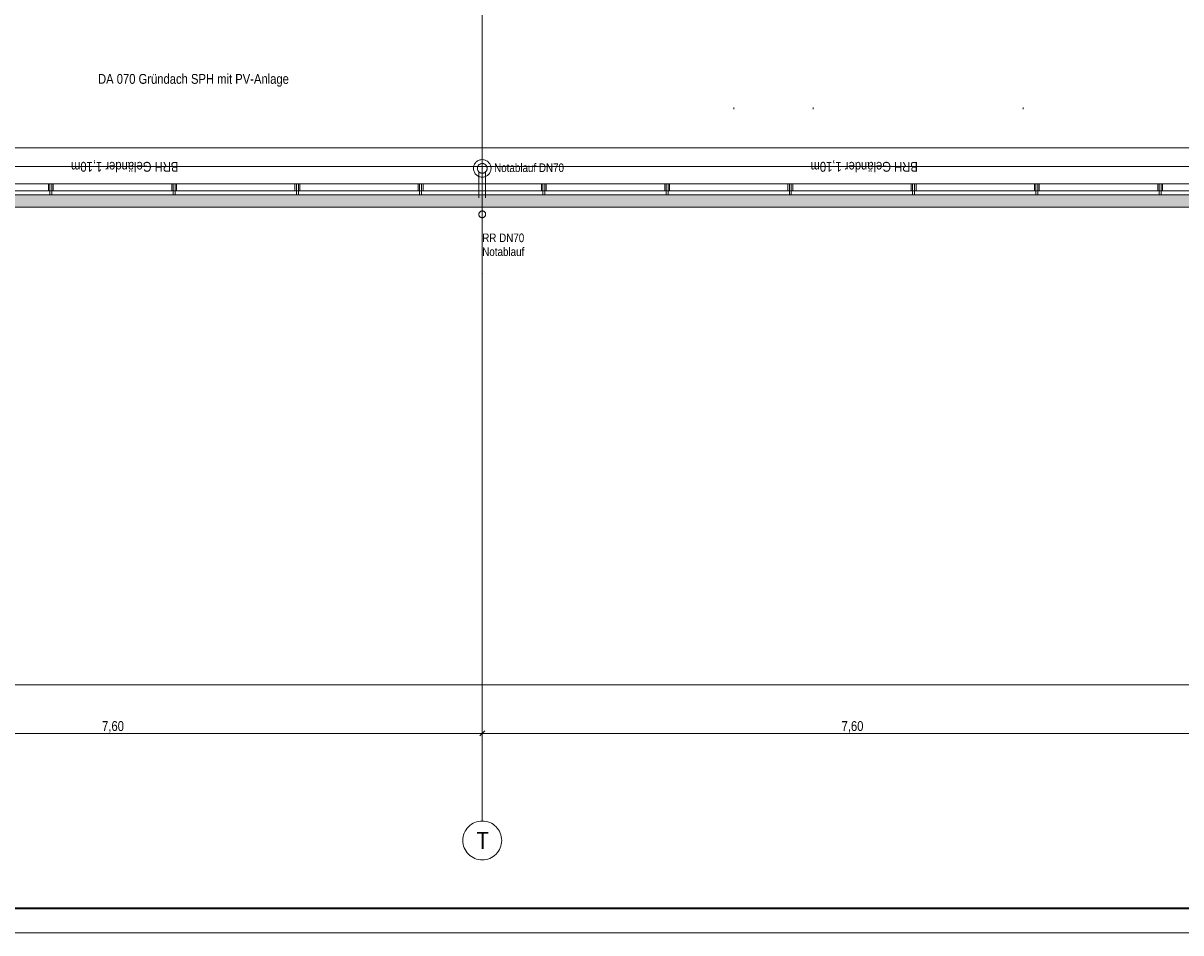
# Model space of a CAD drawing. Extents: x -720 to 300, y 62 to 1112.
# Tile 5 of 60: x -551 to -313, y 62 to 249. Entities that reach past the tile are written whole.
import ezdxf
from ezdxf.lldxf.tags import DXFTag

# ---------------------------------------------------------------- set-up
doc = ezdxf.new("R2010")
doc.units = 0
doc.layers.get('0').update_dxf_attribs({"lineweight": 13})
for name, color, linetype, lineweight, true_color in [('30 -36 Dächer- 3 Dachbeläge', 9, 'Continuous', 15, 0x808080), ('30 -36 Dächer- 3 Dachbeläge Gründach', 9, 'Continuous', 9, 0x808080), ('30 -36 Dächer- 4 Dachbekleidungen', 9, 'Continuous', 9, 0x808080), ('40 -41 Abwasser_Wasser_Gas- 1 Abwasser + sanitäre Anlagen', 7, 'Continuous', 9, 0xff6633), ('70 -72 Beschriftung- 1 Beschriftung allgemein', 7, 'Continuous', 9, 0xff6633), ('70 -76 Bemaßung- 2 Allgemein', 9, 'Continuous', 5, 0x808080), ('E_ST_Tragsystem', 7, 'Continuous', 18, 0x006666)]:
    doc.layers.add(name, color=color, linetype=linetype, lineweight=lineweight, true_color=true_color)
for name, color, linetype, lineweight in [('40 -41 Abwasser_Wasser_Gas- 2 Wasser-1', 7, 'Continuous', 15), ('70 -71 Achsen- 1 Gebäudeachsen', 7, 'STRICHPUNKT2-A06DN9U3MF', 18), ('70 -72 Beschriftung- 5 Höhenkoten', 7, 'Continuous', 15), ('iwb_Plankopf Rahmen', 7, 'Continuous', 35), ('Keine', 7, 'Continuous', 9)]:
    doc.layers.add(name, color=color, linetype=linetype, lineweight=lineweight)
doc.styles.get("Standard").update_dxf_attribs({"font": 'ARIALN.TTF'})
tags = doc.linetypes.add('grob-A06DN9U4MF', pattern=[14, 3, -8, 3]).pattern_tags.tags
tags[8:9] = [DXFTag(74, 4), DXFTag(75, 0), DXFTag(340, '0'), DXFTag(46, 0.0), DXFTag(50, 0.0), DXFTag(44, 0.0), DXFTag(45, 0.0)]
tags[6:7] = [DXFTag(74, 4), DXFTag(75, 0), DXFTag(340, '0'), DXFTag(46, 0.0), DXFTag(50, 0.0), DXFTag(44, 0.0), DXFTag(45, 0.0)]
tags[4:5] = [DXFTag(74, 4), DXFTag(75, 0), DXFTag(340, '0'), DXFTag(46, 0.0), DXFTag(50, 0.0), DXFTag(44, 0.0), DXFTag(45, 0.0)]
tags = doc.linetypes.add('STRICHPUNKT2-A06DN9U3MF', pattern=[12.7, 6.35, -3.175, 0, -3.175]).pattern_tags.tags
tags[10:11] = [DXFTag(74, 4), DXFTag(75, 0), DXFTag(340, '0'), DXFTag(46, 0.0), DXFTag(50, 0.0), DXFTag(44, 0.0), DXFTag(45, 0.0)]
tags[8:9] = [DXFTag(74, 4), DXFTag(75, 0), DXFTag(340, '0'), DXFTag(46, 0.0), DXFTag(50, 0.0), DXFTag(44, 0.0), DXFTag(45, 0.0)]
tags[6:7] = [DXFTag(74, 4), DXFTag(75, 0), DXFTag(340, '0'), DXFTag(46, 0.0), DXFTag(50, 0.0), DXFTag(44, 0.0), DXFTag(45, 0.0)]
tags[4:5] = [DXFTag(74, 4), DXFTag(75, 0), DXFTag(340, '0'), DXFTag(46, 0.0), DXFTag(50, 0.0), DXFTag(44, 0.0), DXFTag(45, 0.0)]

# ---------------------------------------------------------------- blocks, each defined once
blk = doc.blocks.new('Referenz-A06DN9U5MF')
at = {"layer": '30 -36 Dächer- 3 Dachbeläge', "color": 0, "lineweight": 9}
for p, q in [((-593.85, 223.71), (76.46, 223.71)), ((76.46, 214.11), (-614.65, 214.11))]:
    blk.add_line(p, q, dxfattribs=at)
at = {"layer": '30 -36 Dächer- 3 Dachbeläge', "color": 0, "linetype": 'Continuous', "ltscale": 0.15}
for p, q in [((76.46, 214.11), (-614.65, 214.11)), ((-617.25, 211.51), (76.46, 211.51))]:
    blk.add_line(p, q, dxfattribs=at)
at = {"layer": '30 -36 Dächer- 3 Dachbeläge', "color": 0, "linetype": 'Continuous', "lineweight": 0, "ltscale": 0.13}
for points in [[(76.46, 212.65), (-614.65, 214.11), (-617.25, 211.51)], [(76.46, 212.65), (-617.25, 211.51), (76.46, 211.51)], [(76.46, 212.65), (-614.65, 214.11), (76.46, 214.11)]]:
    blk.add_solid(points, dxfattribs=at)
at = {"layer": '30 -36 Dächer- 3 Dachbeläge Gründach', "color": 0, "linetype": 'Continuous', "ltscale": 0.13}
blk.add_line((-593.85, 223.71), (76.46, 223.71), dxfattribs=at)
at = {"layer": '30 -36 Dächer- 4 Dachbekleidungen', "color": 0, "linetype": 'Continuous', "ltscale": 0.13}
for p, q in [((76.46, 216.31), (-613.85, 216.31)), ((-613.85, 214.91), (76.46, 214.91)), ((-546.02, 214.91), (-546.02, 216.31)), ((-546.02, 216.31), (-545.72, 216.31)), ((-545.72, 214.91), (-545.72, 216.31)), ((-545.72, 216.31), (-545.32, 216.31)), ((-545.32, 214.91), (-545.72, 214.91)), ((-545.72, 214.91), (-545.72, 214.11)), ((-545.32, 216.31), (-545.32, 214.91)), ((-545.02, 216.31), (-545.32, 216.31)), ((-545.32, 214.11), (-545.32, 214.91)), ((-545.02, 214.91), (-545.02, 216.31)), ((-520.68, 214.91), (-520.68, 216.31)), ((-520.68, 216.31), (-520.38, 216.31)), ((-520.38, 214.91), (-520.38, 216.31)), ((-520.38, 216.31), (-519.98, 216.31)), ((-519.98, 214.91), (-520.38, 214.91)), ((-520.38, 214.91), (-520.38, 214.11)), ((-519.98, 216.31), (-519.98, 214.91)), ((-519.68, 216.31), (-519.98, 216.31)), ((-519.98, 214.11), (-519.98, 214.91)), ((-519.68, 214.91), (-519.68, 216.31)), ((-495.35, 214.91), (-495.35, 216.31)), ((-495.35, 216.31), (-495.05, 216.31)), ((-495.05, 214.91), (-495.05, 216.31)), ((-495.05, 216.31), (-494.65, 216.31)), ((-494.65, 214.91), (-495.05, 214.91)), ((-495.05, 214.91), (-495.05, 214.11)), ((-494.65, 216.31), (-494.65, 214.91)), ((-494.35, 216.31), (-494.65, 216.31)), ((-494.65, 214.11), (-494.65, 214.91)), ((-494.35, 214.91), (-494.35, 216.31)), ((-470.02, 214.91), (-470.02, 216.31)), ((-470.02, 216.31), (-469.72, 216.31)), ((-469.72, 214.91), (-469.72, 216.31)), ((-469.72, 216.31), (-469.32, 216.31)), ((-469.32, 214.91), (-469.72, 214.91)), ((-469.72, 214.91), (-469.72, 214.11)), ((-469.32, 216.31), (-469.32, 214.91)), ((-469.02, 216.31), (-469.32, 216.31)), ((-469.32, 214.11), (-469.32, 214.91)), ((-469.02, 214.91), (-469.02, 216.31)), ((-444.68, 214.91), (-444.68, 216.31)), ((-444.68, 216.31), (-444.38, 216.31)), ((-444.38, 214.91), (-444.38, 216.31)), ((-444.38, 216.31), (-443.98, 216.31)), ((-443.98, 214.91), (-444.38, 214.91)), ((-444.38, 214.91), (-444.38, 214.11)), ((-443.98, 216.31), (-443.98, 214.91)), ((-443.68, 216.31), (-443.98, 216.31)), ((-443.98, 214.11), (-443.98, 214.91)), ((-443.68, 214.91), (-443.68, 216.31)), ((-419.35, 214.91), (-419.35, 216.31)), ((-419.35, 216.31), (-419.05, 216.31)), ((-419.05, 214.91), (-419.05, 216.31)), ((-419.05, 216.31), (-418.65, 216.31)), ((-418.65, 214.91), (-419.05, 214.91)), ((-419.05, 214.91), (-419.05, 214.11)), ((-418.65, 216.31), (-418.65, 214.91)), ((-418.35, 216.31), (-418.65, 216.31)), ((-418.65, 214.11), (-418.65, 214.91)), ((-418.35, 214.91), (-418.35, 216.31)), ((-394.02, 214.91), (-394.02, 216.31)), ((-394.02, 216.31), (-393.72, 216.31)), ((-393.72, 214.91), (-393.72, 216.31)), ((-393.72, 216.31), (-393.32, 216.31)), ((-393.32, 214.91), (-393.72, 214.91)), ((-393.72, 214.91), (-393.72, 214.11)), ((-393.32, 216.31), (-393.32, 214.91)), ((-393.02, 216.31), (-393.32, 216.31)), ((-393.32, 214.11), (-393.32, 214.91)), ((-393.02, 214.91), (-393.02, 216.31)), ((-368.68, 214.91), (-368.68, 216.31)), ((-368.68, 216.31), (-368.38, 216.31)), ((-368.38, 214.91), (-368.38, 216.31)), ((-368.38, 216.31), (-367.98, 216.31)), ((-367.98, 214.91), (-368.38, 214.91)), ((-368.38, 214.91), (-368.38, 214.11)), ((-367.98, 216.31), (-367.98, 214.91)), ((-367.68, 216.31), (-367.98, 216.31)), ((-367.98, 214.11), (-367.98, 214.91)), ((-367.68, 214.91), (-367.68, 216.31)), ((-343.35, 214.91), (-343.35, 216.31)), ((-343.35, 216.31), (-343.05, 216.31)), ((-343.05, 214.91), (-343.05, 216.31)), ((-343.05, 216.31), (-342.65, 216.31)), ((-342.65, 214.91), (-343.05, 214.91)), ((-343.05, 214.91), (-343.05, 214.11)), ((-342.65, 216.31), (-342.65, 214.91)), ((-342.35, 216.31), (-342.65, 216.31)), ((-342.65, 214.11), (-342.65, 214.91)), ((-342.35, 214.91), (-342.35, 216.31)), ((-318.02, 214.91), (-318.02, 216.31)), ((-318.02, 216.31), (-317.72, 216.31)), ((-317.72, 214.91), (-317.72, 216.31)), ((-317.72, 216.31), (-317.32, 216.31)), ((-317.32, 214.91), (-317.72, 214.91)), ((-317.72, 214.91), (-317.72, 214.11)), ((-317.32, 216.31), (-317.32, 214.91)), ((-317.02, 216.31), (-317.32, 216.31)), ((-317.32, 214.11), (-317.32, 214.91)), ((-317.02, 214.91), (-317.02, 216.31)), ((-545.72, 214.11), (-545.32, 214.11)), ((-520.38, 214.11), (-519.98, 214.11)), ((-495.05, 214.11), (-494.65, 214.11)), ((-469.72, 214.11), (-469.32, 214.11)), ((-444.38, 214.11), (-443.98, 214.11)), ((-419.05, 214.11), (-418.65, 214.11)), ((-393.72, 214.11), (-393.32, 214.11)), ((-368.38, 214.11), (-367.98, 214.11)), ((-343.05, 214.11), (-342.65, 214.11)), ((-317.72, 214.11), (-317.32, 214.11))]:
    blk.add_line(p, q, dxfattribs=at)
at = {"layer": '40 -41 Abwasser_Wasser_Gas- 1 Abwasser + sanitäre Anlagen', "color": 0, "linetype": 'grob-A06DN9U4MF', "ltscale": 0.13}
for p, q in [((-456.85, 224.6), (-456.85, 219.51)), ((-457.55, 218.8), (-457.55, 213.44)), ((-456.15, 218.8), (-456.15, 213.44))]:
    blk.add_line(p, q, dxfattribs=at)
at = {"layer": '40 -41 Abwasser_Wasser_Gas- 1 Abwasser + sanitäre Anlagen', "color": 0, "linetype": 'Continuous', "lineweight": 5, "ltscale": 0.13}
for p, q in [((-456.85, 219.51), (-456.87, 219.57)), ((-456.87, 219.57), (-456.83, 219.57)), ((-456.83, 219.57), (-456.85, 219.51))]:
    blk.add_line(p, q, dxfattribs=at)
at = {"layer": '40 -41 Abwasser_Wasser_Gas- 1 Abwasser + sanitäre Anlagen', "color": 0, "lineweight": 0}
for points in [[(-456.85, 219.51), (-456.87, 219.57), (-456.85, 219.57)], [(-456.85, 219.51), (-456.85, 219.57), (-456.83, 219.57)]]:
    blk.add_solid(points, dxfattribs=at)
at = {"layer": '40 -41 Abwasser_Wasser_Gas- 2 Wasser-1', "color": 0, "linetype": 'Continuous', "ltscale": 0.15}
for p, q in [((-457.14, 221.29), (-456.97, 221.31)), ((-456.97, 221.31), (-456.79, 221.31)), ((-456.85, 219.51), (-456.85, 223.35)), ((-456.79, 221.31), (-456.61, 221.3)), ((-458.65, 219.57), (-458.63, 219.75)), ((-458.65, 219.39), (-458.65, 219.57)), ((-458.63, 219.22), (-458.65, 219.39)), ((-458.63, 219.75), (-458.6, 219.92)), ((-458.59, 219.05), (-458.63, 219.22)), ((-458.6, 219.92), (-458.55, 220.09)), ((-458.53, 218.88), (-458.59, 219.05)), ((-458.55, 220.09), (-458.49, 220.25)), ((-458.49, 220.25), (-458.41, 220.41)), ((-458.41, 220.41), (-458.31, 220.56)), ((-458.31, 220.56), (-458.2, 220.7)), ((-458.2, 220.7), (-458.08, 220.83)), ((-458.08, 220.83), (-457.95, 220.94)), ((-457.95, 220.94), (-457.8, 221.04)), ((-457.85, 219.54), (-457.84, 219.64)), ((-457.85, 219.45), (-457.85, 219.54)), ((-457.84, 219.35), (-457.85, 219.45)), ((-457.84, 219.64), (-457.82, 219.74)), ((-457.82, 219.25), (-457.84, 219.35)), ((-457.82, 219.74), (-457.8, 219.83)), ((-457.79, 219.16), (-457.82, 219.25)), ((-457.8, 221.04), (-457.65, 221.13)), ((-457.8, 219.83), (-457.76, 219.92)), ((-457.75, 219.07), (-457.79, 219.16)), ((-457.76, 219.92), (-457.72, 220.01)), ((-457.7, 218.98), (-457.75, 219.07)), ((-457.72, 220.01), (-457.66, 220.09)), ((-457.64, 218.9), (-457.7, 218.98)), ((-457.66, 220.09), (-457.6, 220.17)), ((-457.65, 221.13), (-457.48, 221.2)), ((-457.6, 220.17), (-457.53, 220.24)), ((-457.53, 220.24), (-457.46, 220.31)), ((-457.48, 221.2), (-457.32, 221.25)), ((-457.46, 220.31), (-457.38, 220.36)), ((-457.38, 220.36), (-457.29, 220.41)), ((-457.32, 221.25), (-457.14, 221.29)), ((-457.29, 220.41), (-457.2, 220.45)), ((-457.2, 220.45), (-457.11, 220.48)), ((-457.11, 220.48), (-457.01, 220.5)), ((-457.01, 220.5), (-456.92, 220.51)), ((-456.92, 220.51), (-456.82, 220.51)), ((-456.82, 220.51), (-456.72, 220.5)), ((-456.72, 220.5), (-456.62, 220.49)), ((-456.62, 220.49), (-456.53, 220.46)), ((-456.61, 221.3), (-456.44, 221.27)), ((-456.53, 220.46), (-456.44, 220.42)), ((-456.44, 221.27), (-456.27, 221.22)), ((-456.44, 220.42), (-456.35, 220.38)), ((-456.35, 220.38), (-456.27, 220.32)), ((-456.27, 221.22), (-456.11, 221.15)), ((-456.27, 220.32), (-456.19, 220.26)), ((-456.19, 220.26), (-456.12, 220.2)), ((-456.12, 220.2), (-456.06, 220.12)), ((-456.11, 221.15), (-455.95, 221.07)), ((-456.04, 218.93), (-456.1, 218.85)), ((-456.06, 220.12), (-456, 220.04)), ((-455.98, 219.01), (-456.04, 218.93)), ((-456, 220.04), (-455.95, 219.95)), ((-455.94, 219.1), (-455.98, 219.01)), ((-455.95, 221.07), (-455.8, 220.98)), ((-455.95, 219.95), (-455.91, 219.86)), ((-455.9, 219.19), (-455.94, 219.1)), ((-455.91, 219.86), (-455.88, 219.77)), ((-455.88, 219.29), (-455.9, 219.19)), ((-455.88, 219.77), (-455.86, 219.67)), ((-455.86, 219.38), (-455.88, 219.29)), ((-455.86, 219.67), (-455.85, 219.58)), ((-455.85, 219.48), (-455.86, 219.38)), ((-455.85, 219.58), (-455.85, 219.48)), ((-455.8, 220.98), (-455.66, 220.87)), ((-455.66, 220.87), (-455.54, 220.74)), ((-455.54, 220.74), (-455.42, 220.61)), ((-455.42, 220.61), (-455.32, 220.46)), ((-455.32, 220.46), (-455.24, 220.31)), ((-455.24, 220.31), (-455.17, 220.15)), ((-455.15, 218.93), (-455.21, 218.77)), ((-455.17, 220.15), (-455.11, 219.98)), ((-455.1, 219.1), (-455.15, 218.93)), ((-455.11, 219.98), (-455.07, 219.81)), ((-455.07, 219.28), (-455.1, 219.1)), ((-455.07, 219.81), (-455.05, 219.63)), ((-455.05, 219.45), (-455.07, 219.28)), ((-455.05, 219.63), (-455.05, 219.45)), ((-458.46, 218.72), (-458.53, 218.88)), ((-458.38, 218.56), (-458.46, 218.72)), ((-458.28, 218.42), (-458.38, 218.56)), ((-458.16, 218.28), (-458.28, 218.42)), ((-458.04, 218.16), (-458.16, 218.28)), ((-457.9, 218.05), (-458.04, 218.16)), ((-457.75, 217.95), (-457.9, 218.05)), ((-457.59, 217.87), (-457.75, 217.95)), ((-457.58, 218.83), (-457.64, 218.9)), ((-457.43, 217.81), (-457.59, 217.87)), ((-457.51, 218.76), (-457.58, 218.83)), ((-457.43, 218.7), (-457.51, 218.76)), ((-457.35, 218.65), (-457.43, 218.7)), ((-457.26, 217.76), (-457.43, 217.81)), ((-457.26, 218.6), (-457.35, 218.65)), ((-457.17, 218.57), (-457.26, 218.6)), ((-457.08, 217.73), (-457.26, 217.76)), ((-457.08, 218.54), (-457.17, 218.57)), ((-456.98, 218.52), (-457.08, 218.54)), ((-456.91, 217.71), (-457.08, 217.73)), ((-456.88, 218.51), (-456.98, 218.52)), ((-456.73, 217.72), (-456.91, 217.71)), ((-456.78, 218.51), (-456.88, 218.51)), ((-456.69, 218.53), (-456.78, 218.51)), ((-456.56, 217.74), (-456.73, 217.72)), ((-456.59, 218.55), (-456.69, 218.53)), ((-456.5, 218.58), (-456.59, 218.55)), ((-456.38, 217.77), (-456.56, 217.74)), ((-456.41, 218.62), (-456.5, 218.58)), ((-456.32, 218.66), (-456.41, 218.62)), ((-456.22, 217.83), (-456.38, 217.77)), ((-456.24, 218.72), (-456.32, 218.66)), ((-456.17, 218.78), (-456.24, 218.72)), ((-456.05, 217.9), (-456.22, 217.83)), ((-456.1, 218.85), (-456.17, 218.78)), ((-455.9, 217.98), (-456.05, 217.9)), ((-455.75, 218.08), (-455.9, 217.98)), ((-455.62, 218.2), (-455.75, 218.08)), ((-455.5, 218.33), (-455.62, 218.2)), ((-455.39, 218.46), (-455.5, 218.33)), ((-455.29, 218.61), (-455.39, 218.46)), ((-455.21, 218.77), (-455.29, 218.61)), ((-457.54, 210.19), (-457.55, 210.12)), ((-457.54, 210.19), (-457.55, 210.12)), ((-457.55, 210.12), (-457.55, 210.05)), ((-457.55, 210.12), (-457.55, 210.05)), ((-457.55, 210.05), (-457.54, 209.98)), ((-457.55, 210.05), (-457.54, 209.98)), ((-457.53, 210.25), (-457.54, 210.19)), ((-457.53, 210.25), (-457.54, 210.19)), ((-457.54, 209.98), (-457.53, 209.91)), ((-457.54, 209.98), (-457.53, 209.91)), ((-457.51, 210.32), (-457.53, 210.25)), ((-457.51, 210.32), (-457.53, 210.25)), ((-457.53, 209.91), (-457.51, 209.85)), ((-457.53, 209.91), (-457.51, 209.85)), ((-457.48, 210.38), (-457.51, 210.32)), ((-457.48, 210.38), (-457.51, 210.32)), ((-457.51, 209.85), (-457.49, 209.78)), ((-457.51, 209.85), (-457.49, 209.78)), ((-457.49, 209.78), (-457.46, 209.72)), ((-457.49, 209.78), (-457.46, 209.72)), ((-457.44, 210.44), (-457.48, 210.38)), ((-457.44, 210.44), (-457.48, 210.38)), ((-457.46, 209.72), (-457.42, 209.66)), ((-457.46, 209.72), (-457.42, 209.66)), ((-457.41, 210.5), (-457.44, 210.44)), ((-457.41, 210.5), (-457.44, 210.44)), ((-457.42, 209.66), (-457.38, 209.61)), ((-457.42, 209.66), (-457.38, 209.61)), ((-457.36, 210.55), (-457.41, 210.5)), ((-457.36, 210.55), (-457.41, 210.5)), ((-457.38, 209.61), (-457.33, 209.56)), ((-457.38, 209.61), (-457.33, 209.56)), ((-457.31, 210.6), (-457.36, 210.55)), ((-457.31, 210.6), (-457.36, 210.55)), ((-457.33, 209.56), (-457.28, 209.52)), ((-457.33, 209.56), (-457.28, 209.52)), ((-457.26, 210.64), (-457.31, 210.6)), ((-457.26, 210.64), (-457.31, 210.6)), ((-457.28, 209.52), (-457.22, 209.48)), ((-457.28, 209.52), (-457.22, 209.48)), ((-457.2, 210.68), (-457.26, 210.64)), ((-457.2, 210.68), (-457.26, 210.64)), ((-457.22, 209.48), (-457.16, 209.44)), ((-457.22, 209.48), (-457.16, 209.44)), ((-457.14, 210.71), (-457.2, 210.68)), ((-457.14, 210.71), (-457.2, 210.68)), ((-457.16, 209.44), (-457.1, 209.42)), ((-457.16, 209.44), (-457.1, 209.42)), ((-457.07, 210.74), (-457.14, 210.71)), ((-457.07, 210.74), (-457.14, 210.71)), ((-457.1, 209.42), (-457.03, 209.4)), ((-457.1, 209.42), (-457.03, 209.4)), ((-457.01, 210.75), (-457.07, 210.74)), ((-457.01, 210.75), (-457.07, 210.74)), ((-456.94, 210.77), (-457.01, 210.75)), ((-456.94, 210.77), (-457.01, 210.75)), ((-456.87, 210.77), (-456.94, 210.77)), ((-456.87, 210.77), (-456.94, 210.77)), ((-456.8, 210.77), (-456.87, 210.77)), ((-456.8, 210.77), (-456.87, 210.77)), ((-456.85, 210.07), (-456.85, 206.23)), ((-456.85, 210.07), (-456.85, 206.23)), ((-456.74, 210.76), (-456.8, 210.77)), ((-456.74, 210.76), (-456.8, 210.77)), ((-456.67, 210.75), (-456.74, 210.76)), ((-456.67, 210.75), (-456.74, 210.76)), ((-456.69, 209.39), (-456.62, 209.41)), ((-456.69, 209.39), (-456.62, 209.41)), ((-456.6, 210.73), (-456.67, 210.75)), ((-456.6, 210.73), (-456.67, 210.75)), ((-456.62, 209.41), (-456.56, 209.43)), ((-456.62, 209.41), (-456.56, 209.43)), ((-456.54, 210.7), (-456.6, 210.73)), ((-456.54, 210.7), (-456.6, 210.73)), ((-456.56, 209.43), (-456.5, 209.47)), ((-456.56, 209.43), (-456.5, 209.47)), ((-456.48, 210.67), (-456.54, 210.7)), ((-456.48, 210.67), (-456.54, 210.7)), ((-456.5, 209.47), (-456.44, 209.5)), ((-456.5, 209.47), (-456.44, 209.5)), ((-456.42, 210.63), (-456.48, 210.67)), ((-456.42, 210.63), (-456.48, 210.67)), ((-456.44, 209.5), (-456.39, 209.55)), ((-456.44, 209.5), (-456.39, 209.55)), ((-456.37, 210.58), (-456.42, 210.63)), ((-456.37, 210.58), (-456.42, 210.63)), ((-456.39, 209.55), (-456.34, 209.59)), ((-456.39, 209.55), (-456.34, 209.59)), ((-456.32, 210.53), (-456.37, 210.58)), ((-456.32, 210.53), (-456.37, 210.58)), ((-456.34, 209.59), (-456.29, 209.65)), ((-456.34, 209.59), (-456.29, 209.65)), ((-456.28, 210.48), (-456.32, 210.53)), ((-456.28, 210.48), (-456.32, 210.53)), ((-456.29, 209.65), (-456.26, 209.7)), ((-456.29, 209.65), (-456.26, 209.7)), ((-456.24, 210.42), (-456.28, 210.48)), ((-456.24, 210.42), (-456.28, 210.48)), ((-456.26, 209.7), (-456.22, 209.76)), ((-456.26, 209.7), (-456.22, 209.76)), ((-456.21, 210.36), (-456.24, 210.42)), ((-456.21, 210.36), (-456.24, 210.42)), ((-456.22, 209.76), (-456.19, 209.83)), ((-456.22, 209.76), (-456.19, 209.83)), ((-456.19, 210.3), (-456.21, 210.36)), ((-456.19, 210.3), (-456.21, 210.36)), ((-456.17, 210.23), (-456.19, 210.3)), ((-456.17, 210.23), (-456.19, 210.3)), ((-456.19, 209.83), (-456.17, 209.89)), ((-456.19, 209.83), (-456.17, 209.89)), ((-456.16, 210.16), (-456.17, 210.23)), ((-456.16, 210.16), (-456.17, 210.23)), ((-456.17, 209.89), (-456.16, 209.96)), ((-456.17, 209.89), (-456.16, 209.96)), ((-456.15, 210.1), (-456.16, 210.16)), ((-456.15, 210.1), (-456.16, 210.16)), ((-456.16, 209.96), (-456.15, 210.03)), ((-456.16, 209.96), (-456.15, 210.03)), ((-456.15, 210.03), (-456.15, 210.1)), ((-456.15, 210.03), (-456.15, 210.1)), ((-457.03, 209.4), (-456.96, 209.38)), ((-457.03, 209.4), (-456.96, 209.38)), ((-456.96, 209.38), (-456.9, 209.37)), ((-456.96, 209.38), (-456.9, 209.37)), ((-456.9, 209.37), (-456.83, 209.37)), ((-456.9, 209.37), (-456.83, 209.37)), ((-456.83, 209.37), (-456.76, 209.38)), ((-456.83, 209.37), (-456.76, 209.38)), ((-456.76, 209.38), (-456.69, 209.39)), ((-456.76, 209.38), (-456.69, 209.39))]:
    blk.add_line(p, q, dxfattribs=at)
at = {"layer": '70 -71 Achsen- 1 Gebäudeachsen', "color": 0, "linetype": 'STRICHPUNKT2-A06DN9U3MF', "ltscale": 0.18}
for p, q in [((-456.85, 1084.85), (-456.85, 85.41)), ((-682.49, 219.91), (76.46, 219.91))]:
    blk.add_line(p, q, dxfattribs=at)
at = {"layer": '70 -72 Beschriftung- 1 Beschriftung allgemein', "color": 0, "linetype": 'Continuous', "ltscale": 0.13}
blk.add_line((-456.85, 210.07), (-456.85, 197.88), dxfattribs=at)
at = {"layer": '70 -72 Beschriftung- 1 Beschriftung allgemein', "color": 0, "linetype": 'Continuous', "lineweight": 5, "ltscale": 0.13}
for p, q in [((-456.85, 197.88), (-456.87, 197.95)), ((-456.87, 197.95), (-456.83, 197.95)), ((-456.83, 197.95), (-456.85, 197.88))]:
    blk.add_line(p, q, dxfattribs=at)
at = {"layer": '70 -72 Beschriftung- 1 Beschriftung allgemein', "color": 0, "lineweight": 0}
for points in [[(-456.85, 197.88), (-456.87, 197.95), (-456.85, 197.95)], [(-456.85, 197.88), (-456.85, 197.95), (-456.83, 197.95)]]:
    blk.add_solid(points, dxfattribs=at)
at = {"layer": '70 -76 Bemaßung- 2 Allgemein', "color": 0, "linetype": 'Continuous', "ltscale": 0.13}
for p, q in [((76.46, 113.41), (-595.85, 113.41)), ((-456.85, 105.41), (-456.85, 102.41)), ((-456.85, 105.41), (-456.85, 102.41)), ((-457.91, 103.41), (-607.79, 103.41)), ((-456.35, 103.41), (-457.91, 103.41)), ((-456.32, 103.94), (-457.38, 102.88)), ((-457.38, 102.88), (-456.32, 103.94)), ((-457.35, 103.41), (-455.79, 103.41)), ((-305.91, 103.41), (-455.79, 103.41))]:
    blk.add_line(p, q, dxfattribs=at)
at = {"layer": 'Keine', "color": 0, "linetype": 'Continuous', "ltscale": 0.13}
for p, q in [((-460.55, 82.94), (-460.38, 83.3)), ((-460.38, 83.3), (-460.18, 83.63)), ((-460.18, 83.63), (-459.94, 83.95)), ((-459.94, 83.95), (-459.68, 84.24)), ((-459.68, 84.24), (-459.39, 84.5)), ((-459.39, 84.5), (-459.07, 84.74)), ((-459.07, 84.74), (-458.74, 84.94)), ((-458.74, 84.94), (-458.38, 85.11)), ((-458.38, 85.11), (-458.01, 85.24)), ((-458.01, 85.24), (-457.63, 85.34)), ((-457.63, 85.34), (-457.24, 85.39)), ((-457.24, 85.39), (-456.85, 85.41)), ((-456.85, 85.41), (-456.46, 85.39)), ((-456.46, 85.39), (-456.07, 85.34)), ((-456.07, 85.34), (-455.69, 85.24)), ((-455.69, 85.24), (-455.32, 85.11)), ((-455.32, 85.11), (-454.96, 84.94)), ((-454.96, 84.94), (-454.63, 84.74)), ((-454.63, 84.74), (-454.31, 84.5)), ((-454.31, 84.5), (-454.02, 84.24)), ((-454.02, 84.24), (-453.76, 83.95)), ((-453.76, 83.95), (-453.52, 83.63)), ((-453.52, 83.63), (-453.32, 83.3)), ((-453.32, 83.3), (-453.15, 82.94)), ((-460.85, 81.41), (-460.83, 81.8)), ((-460.83, 81.02), (-460.85, 81.41)), ((-460.83, 81.8), (-460.77, 82.19)), ((-460.77, 80.63), (-460.83, 81.02)), ((-460.77, 82.19), (-460.68, 82.57)), ((-460.68, 82.57), (-460.55, 82.94)), ((-453.15, 82.94), (-453.02, 82.57)), ((-453.02, 82.57), (-452.93, 82.19)), ((-452.93, 82.19), (-452.87, 81.8)), ((-452.87, 81.02), (-452.93, 80.63)), ((-452.87, 81.8), (-452.85, 81.41)), ((-452.85, 81.41), (-452.87, 81.02)), ((-460.68, 80.25), (-460.77, 80.63)), ((-460.55, 79.88), (-460.68, 80.25)), ((-460.38, 79.53), (-460.55, 79.88)), ((-460.18, 79.19), (-460.38, 79.53)), ((-459.94, 78.87), (-460.18, 79.19)), ((-459.68, 78.58), (-459.94, 78.87)), ((-459.39, 78.32), (-459.68, 78.58)), ((-454.02, 78.58), (-454.31, 78.32)), ((-453.76, 78.87), (-454.02, 78.58)), ((-453.52, 79.19), (-453.76, 78.87)), ((-453.32, 79.53), (-453.52, 79.19)), ((-453.15, 79.88), (-453.32, 79.53)), ((-453.02, 80.25), (-453.15, 79.88)), ((-452.93, 80.63), (-453.02, 80.25)), ((-459.07, 78.09), (-459.39, 78.32)), ((-458.74, 77.88), (-459.07, 78.09)), ((-458.38, 77.72), (-458.74, 77.88)), ((-458.01, 77.58), (-458.38, 77.72)), ((-457.63, 77.49), (-458.01, 77.58)), ((-457.24, 77.43), (-457.63, 77.49)), ((-456.85, 77.41), (-457.24, 77.43)), ((-456.46, 77.43), (-456.85, 77.41)), ((-456.07, 77.49), (-456.46, 77.43)), ((-455.69, 77.58), (-456.07, 77.49)), ((-455.32, 77.72), (-455.69, 77.58)), ((-454.96, 77.88), (-455.32, 77.72)), ((-454.63, 78.09), (-454.96, 77.88)), ((-454.31, 78.32), (-454.63, 78.09))]:
    blk.add_line(p, q, dxfattribs=at)
at = {"layer": '70 -72 Beschriftung- 1 Beschriftung allgemein', "color": 0, "linetype": 'Continuous', "ltscale": 0.13, "char_height": 2.0138, "attachment_point": 1, "rotation": 180}
for insert in [(-519.33, 218.83), (-367.33, 218.83)]:
    blk.add_mtext('{\\fArial Narrow;BRH Geländer 1,10m}', dxfattribs=dict(at, insert=insert))
at = {"layer": '70 -72 Beschriftung- 1 Beschriftung allgemein', "color": 0, "linetype": 'Continuous', "ltscale": 0.13, "char_height": 1.7621, "attachment_point": 1}
for s, insert in [('{\\fArial Narrow;Notablauf DN70}', (-454.41, 220.53)), ('{\\fArial Narrow;RR}', (-456.85, 206.13)), ('{\\fArial Narrow;RR}', (-456.85, 206.13)), ('{\\fArial Narrow;DN70}', (-453.38, 206.13)), ('{\\fArial Narrow;DN70}', (-453.38, 206.13)), ('{\\fArial Narrow;Notablauf}', (-456.85, 203.27)), ('{\\fArial Narrow;Notablauf}', (-456.85, 203.27))]:
    blk.add_mtext(s, dxfattribs=dict(at, insert=insert))
at = {"layer": '70 -72 Beschriftung- 5 Höhenkoten', "color": 0, "linetype": 'Continuous', "ltscale": 0.15, "insert": (-535.83, 238.91), "char_height": 2.0138, "attachment_point": 1}
blk.add_mtext('{\\fArial Narrow;DA 070 Gründach SPH mit PV-Anlage}', dxfattribs=at)
at = {"layer": '70 -76 Bemaßung- 2 Allgemein', "color": 0, "linetype": 'Continuous', "ltscale": 0.13, "char_height": 2.0138, "attachment_point": 1}
for insert in [(-534.99, 105.93), (-382.99, 105.93)]:
    blk.add_mtext('{\\fArial Narrow;7,60}', dxfattribs=dict(at, insert=insert))
at = {"layer": 'Keine', "color": 0, "linetype": 'Continuous', "ltscale": 0.13, "insert": (-457.99, 83.17), "char_height": 3.5241, "attachment_point": 1}
blk.add_mtext('{\\fArial Narrow;T}', dxfattribs=at)

msp = doc.modelspace()

# ---------------------------------------------------------------- linework, layer by layer
at = {"layer": 'E_ST_Tragsystem', "color": 1, "ltscale": 0.18, "true_color": 0xff0000}
for p, q in [((-405.11, 231.66), (-405.11, 232.05)), ((-388.8, 231.66), (-388.8, 232.05)), ((-345.7, 231.66), (-345.7, 232.05))]:
    msp.add_line(p, q, dxfattribs=at)
at = {"layer": 'iwb_Plankopf Rahmen', "color": 8, "lineweight": 13, "ltscale": 0.13, "true_color": 0x808080}
msp.add_lwpolyline([(300.35, 62.43), (-719.65, 62.43), (-719.65, 1112.43), (300.35, 1112.43), (300.35, 62.43)], close=True, dxfattribs=at)
at = {"layer": 'iwb_Plankopf Rahmen', "ltscale": 0.35}
msp.add_lwpolyline([(-699.65, 67.43), (-699.65, 1107.43), (295.35, 1107.43), (295.35, 67.43), (-599.65, 67.43), (-699.65, 67.43)], close=True, dxfattribs=at)

# ---------------------------------------------------------------- block references
at = {"color": 8, "lineweight": 13, "ltscale": 0.13, "true_color": 0x808080}
msp.add_blockref('Referenz-A06DN9U5MF', (0, 0), dxfattribs=at)

doc.saveas('drawing.dxf')
